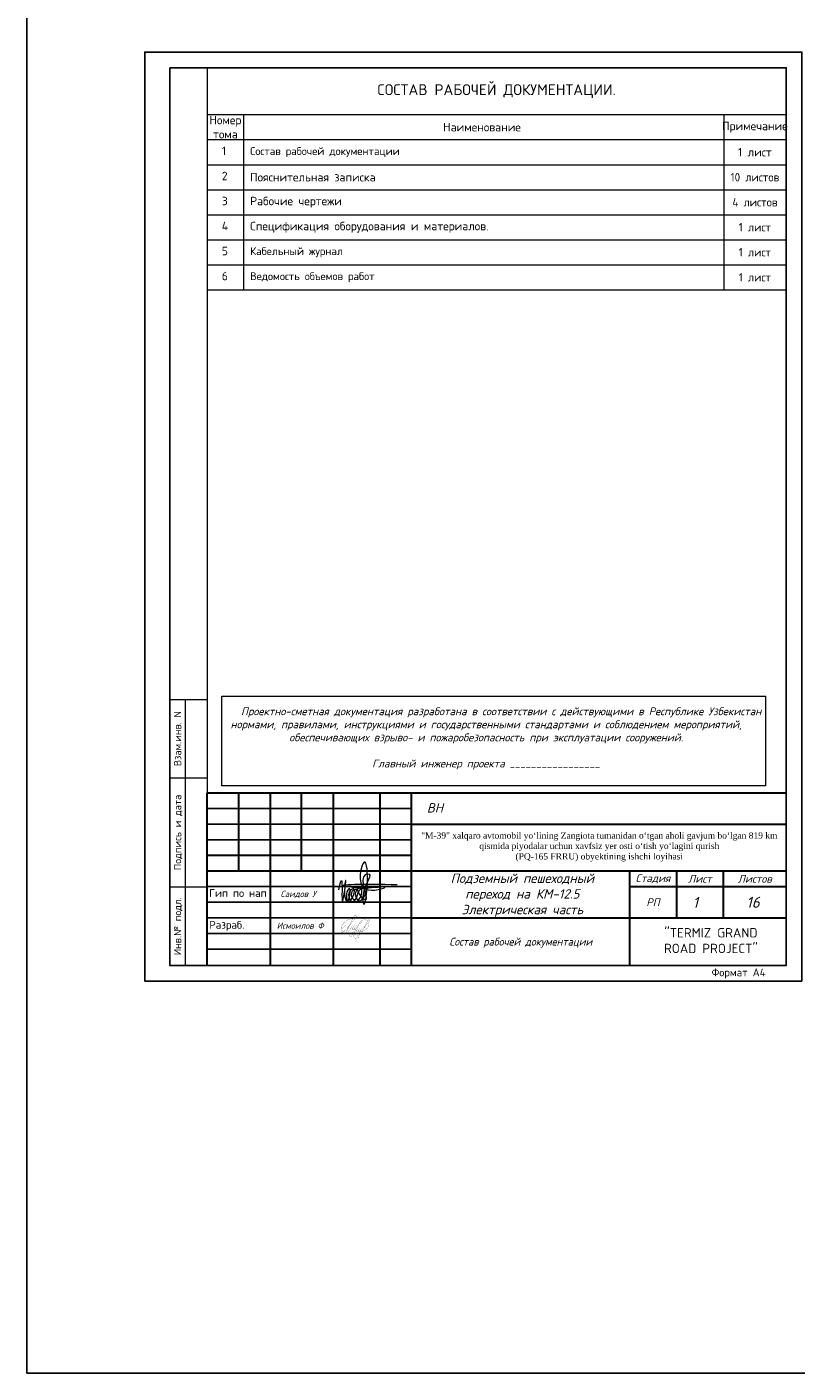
# Model space of a CAD drawing. Header units: millimetres. Extents: x 2008 to 593522, y -10016 to 93699.
# Tile 1 of 102: x 2008 to 26582, y -10016 to 33021. Entities that reach past the tile are written whole.
import ezdxf
from ezdxf.enums import TextEntityAlignment as Align

# ---------------------------------------------------------------- set-up
doc = ezdxf.new("R2010")
doc.units = ezdxf.units.MM
for name, color, linetype in [('pdf', 253, 'Continuous'), ('ВИДЕО', 7, 'Continuous'), ('Газопровод проект', 7, 'Continuous'), ('Спецификации и таблицы', 7, 'Continuous'), ('СС', 250, 'Continuous')]:
    doc.layers.add(name, color=color, linetype=linetype)
doc.layers.add('Text', color=7, linetype='Continuous', lineweight=25)
doc.layers.add('ВН', color=250, linetype='Continuous', lineweight=50)
doc.styles.add('ISO_1.0', font='isocpeur.ttf')
doc.styles.add('isocpeur', font='isocpeui.ttf')
doc.styles.add('ISOCREUR', font='isocpeur.ttf', dxfattribs={"width": 0.955, "oblique": 15})
doc.styles.add('ISOCRUP 700', font='isocpeui.ttf')
doc.styles.add('KAKTUS', font='isocpeur.ttf', dxfattribs={"height": 250})
doc.styles.add('MtXpl_ISOCPEUR', font='isocpeur.ttf')
doc.styles.get("Standard").update_dxf_attribs({"font": 'arial.ttf'})
doc.styles.add('ViTEXT', font='isocpeur.ttf')
doc.styles.add('ГОСТ 250', font='isocpeui.ttf', dxfattribs={"height": 300})

# ---------------------------------------------------------------- blocks, each defined once
blk = doc.blocks.new('подпис')
at = {"color": 5, "lineweight": 5}
blk.add_spline([(31479.7, 2343.7), (31482.5, 2353.6), (31483.5, 2330.4), (31487.2, 2353.5), (31487.2, 2332.9), (31488.1, 2331.3), (31490.9, 2345), (31489.2, 2343.1), (31490.4, 2331.2), (31495.6, 2344.6), (31491, 2341.8), (31494.6, 2331), (31499, 2343.9), (31493.7, 2341.7), (31498.6, 2331.3), (31503, 2345.2), (31497.9, 2342.1), (31502.3, 2332), (31506.8, 2344.3), (31501.3, 2342.8), (31507.8, 2333.1), (31508.5, 2359.9), (31510.6, 2360.5), (31506.1, 2340.8), (31506.4, 2328.4), (31509.9, 2346.1), (31506.7, 2373.1), (31507.9, 2344.6), (31528.8, 2346.5), (31518.2, 2345.9), (31494.3, 2346.2), (31488.1, 2347.2), (31541.9, 2349.3)], degree=3, dxfattribs=at)
blk = doc.blocks.new('подпс')
at = {"color": 5, "const_width": 0.05}
blk.add_lwpolyline([(0, 0), (1.9, 3.65, -0.041873), (2.69, 5.04, -0.116653), (2.95, 5.29, -0.604899), (3.28, 5.09, -0.056543), (3.18, 4.75, -0.072994), (2.35, 3.48), (1.45, 2.35), (0.89, 1.66), (-0.55, 0.32, -0.011825), (-1.1, -0.12, -0.31388), (-1.46, -0.02, -0.182705), (-1.51, 0.4, -0.055432), (-1.14, 1.08, -0.028053), (-0.83, 1.48, -0.085563), (-0.43, 1.81, -0.055889), (-0.02, 2.02, -0.145111), (0.43, 2.06, -0.209079), (0.65, 1.85, -0.041237), (0.73, 1.52, -0.07797), (0.7, 1.32, 0.034239), (0.59, 0.56, 0.071112), (0.62, 0.25, 0.569331), (0.94, 0.2), (1.13, 0.52), (1.33, 0.84), (1.74, 1.53), (1.38, 0.85, 0.462796), (1.49, 0.54, 0.14348), (1.61, 0.55, 0.087119), (1.86, 0.78), (1.94, 0.89), (2.35, 1.57), (1.99, 0.89, 0.462796), (2.1, 0.58, 0.14348), (2.22, 0.6, 0.087119), (2.47, 0.82), (2.55, 0.93), (2.96, 1.61), (2.6, 0.93, 0.462796), (2.71, 0.62, 0.14348), (2.83, 0.64, 0.087119), (3.09, 0.87), (3.16, 0.97), (3.8, 1.82), (4.49, 2.58, 0.036143), (4.92, 3.05, 0.054012), (5.13, 3.41, 0.217088), (5.14, 3.61, 0.309071), (5, 3.7, 0.203329), (4.81, 3.61, 0.018564), (4.69, 3.48, 0.029858), (4.48, 3.2, 0.043783), (4.22, 2.73), (3.8, 1.82), (3.32, 0.9), (2.8, 0.05), (2.51, -0.37), (2.21, -0.8), (1.86, -1.3, -0.119626), (1.58, -1.59, -0.26114), (1.22, -1.51, -0.236346), (1.14, -1.12, -0.109534), (1.41, -0.67, -0.093962), (2.12, -0.15, -0.062698), (2.47, -0.01), (3.07, 0.16, 0.171882), (3.33, 0.32, 0.037507), (3.75, 0.99, -0.001655), (3.38, 0.31, 0.42906), (3.5, 0.01, 0.14348), (3.62, 0.02, 0.087119), (3.88, 0.25), (3.95, 0.35, 0.037507), (4.37, 1.03, -0.001655), (4, 0.35, 0.42906), (4.12, 0.04, 0.14348), (4.24, 0.06, 0.087119), (4.5, 0.29), (4.58, 0.39, 0.037507), (4.99, 1.07, -0.001655), (4.62, 0.39, 0.42906), (4.74, 0.08, 0.14348), (4.87, 0.09, 0.050748), (5.13, 0.31, 0.03225), (5.46, 0.78), (5.46, 0.78), (6.56, 2.21), (6.91, 2.69, 0.002511), (7.2, 3.08, 0.07253), (7.51, 3.62, 0.078361), (7.52, 3.76, 0.371118), (7.41, 3.88, 0.183193), (7.21, 3.81, 0.02936), (7.07, 3.67, 0.063684), (6.85, 3.38, 0.015486), (6.59, 2.92), (5.46, 0.78), (5.18, 0.24), (4.88, -0.18), (4.6, -0.62, 0.00834), (4.24, -1.12, -0.055888), (3.95, -1.4, -0.283957), (3.59, -1.32, -0.12577), (3.52, -0.93, -0.182417), (3.79, -0.5, -0.083536), (4.23, -0.22, -0.013062), (4.89, 0.04), (5.46, 0.23), (5.74, 0.33, 0.116004), (7.08, 1.56, 0.428715), (6.63, 3.64, 0.12721), (4.71, 4.23, 0.041028), (1.72, 4.11, 0.144633), (-0.31, 3.23, 0.091884), (-1.22, 2.14, 0.133661), (-1.45, 1.21, 0.309429), (-0.55, -0.04, 0.080388), (1.42, -0.42, 0.056896), (2.95, -0.29, -0.961806), (3.09, -0.87, 0.165029), (2.35, -1.39, 0.375592), (2.38, -1.79, 0.325472), (3.47, -1.95, -0.206053), (4.22, -1.89)], format="xyb", dxfattribs=at)
blk = doc.blocks.new('УГЛАВОЙ ШТАМП')
at = {"layer": 'ВИДЕО', "lineweight": 30, "ltscale": 0.3}
for p, q in [((-852427, 453631), (-852427, 459150)), ((-852427, 459150), (-833927, 459150)), ((-852427, 453631), (-852427, 459150)), ((-852427, 459150), (-833927, 459150)), ((-851427, 459150), (-851427, 456650)), ((-851427, 459150), (-851427, 456650)), ((-850409, 453631), (-850409, 459150)), ((-850409, 453631), (-850409, 459150)), ((-849427, 459150), (-849427, 456650)), ((-849427, 459150), (-849427, 456650)), ((-848409, 459150), (-848409, 453631)), ((-848409, 459150), (-848409, 453631)), ((-846909, 453631), (-846909, 459150)), ((-846909, 453631), (-846909, 459150)), ((-845909, 459150), (-845909, 453631)), ((-845909, 459150), (-845909, 453631)), ((-845909, 458150), (-833927, 458150)), ((-845909, 458150), (-833927, 458150)), ((-852427, 457150), (-845909, 457150)), ((-852427, 457150), (-845909, 457150)), ((-852427, 456650), (-833927, 456650)), ((-852427, 456650), (-833927, 456650)), ((-838938, 456650), (-838938, 453631)), ((-838938, 456650), (-838938, 453631)), ((-837438, 456650), (-837438, 455150)), ((-837438, 456650), (-837438, 455150)), ((-835938, 455150), (-835938, 456650)), ((-835938, 455150), (-835938, 456650)), ((-838938, 456150), (-833927, 456150)), ((-838938, 456150), (-833927, 456150)), ((-845909, 455150), (-833927, 455150)), ((-845909, 455150), (-833927, 455150))]:
    blk.add_line(p, q, dxfattribs=at)
at = {"layer": 'ВИДЕО', "color": 250, "lineweight": 25, "ltscale": 0.3}
for p, q in [((-852427, 458650), (-845909, 458650)), ((-852427, 458650), (-845909, 458650)), ((-852427, 458150), (-845909, 458150)), ((-852427, 458150), (-845909, 458150)), ((-852427, 457650), (-845909, 457650)), ((-852427, 457650), (-845909, 457650)), ((-852427, 454150), (-845909, 454150)), ((-852427, 454150), (-845909, 454150))]:
    blk.add_line(p, q, dxfattribs=at)
at = {"layer": 'ВИДЕО', "color": 7}
for p, q in [((-852427, 456150), (-845909, 456150)), ((-852427, 456150), (-845909, 456150)), ((-852427, 455650), (-845909, 455650)), ((-852427, 455650), (-845909, 455650)), ((-852427, 455150), (-845909, 455150)), ((-852427, 455150), (-845909, 455150)), ((-852427, 454650), (-845909, 454650)), ((-852427, 454650), (-845909, 454650))]:
    blk.add_line(p, q, dxfattribs=at)
at = {"color": 0, "lineweight": 5, "xscale": 30, "yscale": 30, "zscale": 30}
blk.add_blockref('подпис', (-1792618, 385740), dxfattribs=at)
at = {"color": 5, "xscale": 100, "yscale": 100, "zscale": 100}
blk.add_blockref('подпс', (-847995, 454707), dxfattribs=at)
at = {"color": 250, "insert": (-845153, 458668), "char_height": 300, "width": 1500, "attachment_point": 5, "style": 'KAKTUS'}
blk.add_mtext('{\\fISOCPEUR|b0|i1|c204|p34;\\C0;ВН}', dxfattribs=at)
at = {"color": 7, "insert": (-839903, 457418), "char_height": 200, "width": 11662.65, "attachment_point": 5, "style": 'KAKTUS'}
blk.add_mtext('\\pxqc;{\\fTimes New Roman|b0|i0|c204|p18;\\C0;"M-39" xalqaro avtomobil yo‘lining Zangiota tumanidan o‘tgan aholi gavjum bo‘lgan 819 km qismida piyodalar uchun xavfsiz yer osti o‘tish yo‘lagini qurish \\P(PQ-165 FRRU) obyektining ishchi loyihasi}', dxfattribs=at)
at = {"lineweight": 5, "insert": (-842361, 456567), "char_height": 300, "width": 5259.89, "attachment_point": 2, "style": 'isocpeur'}
blk.add_mtext('\\pxqc;Подземный пешеходный переход на КМ-12.5 Электрическая часть', dxfattribs=at)
at = {"linetype": 'Continuous', "lineweight": 9, "char_height": 200, "width": 2678.92, "attachment_point": 5}
for s, insert in [('{\\fISOCPEUR|b0|i1|c204|p34;Саидов У}', (-849522, 455900)), ('{\\fISOCPEUR|b0|i1|c204|p34; Исмоилов Ф}', (-849522, 454900))]:
    blk.add_mtext(s, dxfattribs=dict(at, insert=insert))
at = {"layer": 'Text', "color": 7, "lineweight": 25, "insert": (-838255, 454424), "char_height": 300, "width": 3837.88, "attachment_point": 4, "style": 'ISO_1.0'}
blk.add_mtext('\\pxqc;{\\C256;"TERMIZ GRAND ROAD PROJECT"}', dxfattribs=at)
at = {"layer": 'ВИДЕО', "lineweight": 30, "ltscale": 0.3, "width": 12000, "attachment_point": 5, "style": 'ГОСТ 250'}
for s, insert, char_height in [('Стадия', (-838188, 456400), 250), ('Стадия', (-838188, 456400), 250), ('Лист', (-836688, 456400), 250), ('Лист', (-836688, 456400), 250), ('Листов', (-834933, 456400), 250), ('Листов', (-834933, 456400), 250), ('РП', (-838188, 455650), 250), ('\\pxt25;16', (-834992, 455650), 350)]:
    blk.add_mtext(s, dxfattribs=dict(at, insert=insert, char_height=char_height))
at = {"layer": 'Газопровод проект', "lineweight": 25, "style": 'ISO_1.0'}
for s, p in [('Гип по нап', (-852369, 455819, -47755)), ('Разраб.', (-852363, 454802, -125361))]:
    blk.add_text(s, height=250, dxfattribs=at).set_placement(p)

msp = doc.modelspace()

# ---------------------------------------------------------------- linework, layer by layer
at = {"color": 1}
msp.add_lwpolyline([(505279.0736, -10016.2585), (2007.9716, -10016.2585), (2007.9716, 70378.1399), (505279.0736, 70378.1399)], close=True, dxfattribs=at)
at = {"layer": 'pdf', "color": 251, "true_color": 0x636466}
msp.add_lwpolyline([(26770.4328, 2516.9116), (5770.4328, 2516.9116), (5770.4328, 32216.9116), (26770.4328, 32216.9116)], close=True, dxfattribs=at)
at = {"layer": 'pdf', "color": 252, "linetype": 'Continuous', "ltscale": 15, "true_color": 0x939598}
msp.add_lwpolyline([(6570.4328, 31716.9132), (26270.4328, 31716.9132), (26270.4328, 3016.9132), (6570.4328, 3016.9132)], close=True, dxfattribs=at)
at = {"layer": 'ВН', "color": 250, "lineweight": 13}
msp.add_line((7770.4243, 3016.9116), (7770.4243, 8516.9116), dxfattribs=at)
at = {"layer": 'СС', "color": 250, "lineweight": 13, "ltscale": 20}
for p, q in [((7770.4328, 30216.9116), (26257.5603, 30216.9116)), ((8926.4321, 30216.9116), (8926.4321, 24616.9116)), ((24276.4321, 30216.9116), (24276.4321, 24616.9116)), ((7770.4328, 29416.9116), (26257.5603, 29416.9116)), ((7770.4328, 28616.9116), (26257.5603, 28616.9116)), ((7770.4328, 27816.9116), (26257.5603, 27816.9116)), ((7770.4328, 27016.9116), (26257.5603, 27016.9116)), ((7770.4328, 26216.9116), (26257.5603, 26216.9116)), ((7770.4328, 25416.9116), (26257.5603, 25416.9116)), ((7770.4328, 24616.9116), (26257.5603, 24616.9116))]:
    msp.add_line(p, q, dxfattribs=at)
at = {"layer": 'СС', "color": 250, "lineweight": 13}
for p, q in [((6570.4328, 11516.9116), (7070.4328, 11516.9116)), ((7070.4328, 11516.9116), (7770.4328, 11516.9116)), ((7070.4328, 3016.9116), (7070.4328, 11516.9116)), ((6570.4328, 9016.9116), (7070.4328, 9016.9116)), ((7070.4328, 9016.9116), (7770.4328, 9016.9116)), ((7070.4328, 5516.9116), (6570.4328, 5516.9116)), ((7770.4328, 5516.9116), (7070.4328, 5516.9116)), ((7070.4328, 3016.9116), (6570.4328, 3016.9116)), ((7770.4328, 3016.9116), (7070.4328, 3016.9116))]:
    msp.add_line(p, q, dxfattribs=at)
for points in [[(5770.4328, 2516.9116), (26770.4328, 2516.9116), (26770.4328, 32216.9116), (5770.4328, 32216.9116)], [(7770.4328, 3016.9116), (26270.4328, 3016.9116), (26270.4328, 31716.9116), (7770.4328, 31716.9116)]]:
    msp.add_lwpolyline(points, close=True, dxfattribs=at)
at = {"layer": 'СС', "color": 250, "lineweight": 13, "ltscale": 20}
msp.add_lwpolyline([(8236.7789, 11620.633), (25604.0676, 11620.633), (25604.0676, 8762.3654), (8236.7789, 8762.3654)], close=True, dxfattribs=at)

# ---------------------------------------------------------------- block references
msp.add_blockref('УГЛАВОЙ ШТАМП', (860197.7666, -450613.6609))

# ---------------------------------------------------------------- texts
at = {"layer": 'ВН', "color": 250, "lineweight": 30, "style": 'ViTEXT'}
msp.add_text('Формат А4', height=250, dxfattribs=at).set_placement((23883.4532, 2668.6154))
at = {"layer": 'ВН', "color": 1, "lineweight": 30, "insert": (16681.8066, 10272.6115), "char_height": 250, "width": 17557.176391, "attachment_point": 5, "style": 'isocpeur'}
msp.add_mtext('\\pxqc;{\\C0;      Проектно-сметная документация разработана в соответствии с действующими в Республике Узбекистан нормами, правилами, инструкциями и государственными стандартами и соблюдением мероприятий, обеспечивающих взрыво- и пожаробезопасность при эксплуатации сооружений.\\P\\pq*;\\PГлавный инженер проекта^I_________________        }', dxfattribs=at)
at = {"layer": 'ВН', "color": 250, "lineweight": 30, "insert": (14680.662, 3741.7607), "char_height": 250, "width": 6210.63915, "attachment_point": 4, "style": 'ISOCREUR'}
msp.add_mtext('\\pxqc;Состав рабочей документации', dxfattribs=at)
at = {"layer": 'Спецификации и таблицы', "lineweight": 25, "style": 'ISOCRUP 700'}
msp.add_text('1', height=350, dxfattribs=at).set_placement((23275.6263, 4854.5504))
at = {"layer": 'СС', "color": 250, "lineweight": 13, "style": 'MtXpl_ISOCPEUR'}
for s, p in [('1', (8234.1098, 28920.6668)), ('2', (8234.1098, 28120.6668)), ('3', (8234.1098, 27320.6668)), ('4', (8234.1098, 26520.6668)), ('5', (8234.1098, 25720.6668)), ('6', (8234.1098, 24920.6668))]:
    msp.add_text(s, height=270.825, dxfattribs=at).set_placement(p)
for s, p in [('Взам.инв. N', (6820.4328, 10266.9116)), ('Подпись и дата', (6820.4328, 7266.9116)), ('Инв.№ подл.', (6820.4328, 4266.9116))]:
    msp.add_text(s, height=235, rotation=90, dxfattribs=at).set_placement(p, align=Align.MIDDLE_CENTER)
at = {"layer": 'СС', "color": 250, "lineweight": 13, "ltscale": 20, "style": 'ViTEXT'}
for s, insert, char_height, width, attachment_point in [('{\\fISOCPEUR|b0|i0|c204|p34;\\C256;\\c0;СОСТАВ РАБОЧЕЙ ДОКУМЕНТАЦИИ.}', (17013.9965, 30966.9116), 350, 18475.127454, 5), ('{\\fISOCPEUR|b0|i0|c204|p34;\\H1.0833x;\\C256;\\c0;Наименование}', (16548.3519, 29816.9116), 250, 11388, 5), ('{\\fISOCPEUR|b0|i0|c204|p34;Состав рабочей документации}', (9139.0181, 29016.9116), 250, 11388, 4), ('{\\fISOCPEUR|b0|i0|c204|p34;\\H1.0833x;Пояснительная записка}', (9139.0181, 28216.9116), 250, 11388, 4), ('{\\fISOCPEUR|b0|i0|c204|p34;\\H1.0833x;Рабочие чертежи}', (9139.0181, 27416.9116), 250, 11388, 4), ('{\\fISOCPEUR|b0|i0|c204|p34;\\H1.0833x;Спецификация оборудования и материалов.}', (9139.0181, 26616.9116), 250, 11388, 4), ('{\\fISOCPEUR|b0|i0|c204|p34;\\C250;Кабельный журнал}', (9139.0181, 25816.9116), 250, 11388, 4), ('{\\fISOCPEUR|b0|i0|c204|p34;\\C256;Ведомость объемов работ}', (9139.0181, 25016.9116), 250, 11388, 4)]:
    msp.add_mtext(s, dxfattribs=dict(at, insert=insert, char_height=char_height, width=width, attachment_point=attachment_point))
at = {"layer": 'СС', "color": 250, "lineweight": 13, "char_height": 270.825, "attachment_point": 5, "style": 'ViTEXT'}
for s, insert, width in [('{\\fISOCPEUR|b0|i0|c204|p34;Номер тома}', (8348.4324, 29816.9116), 1143.999261), ('{\\fISOCPEUR|b0|i0|c204|p34;Примечание}', (25266.9962, 29816.9116), 1969.128193), ('{\\fISOCPEUR|b0|i0|c204|p34;\\C256;\\c0;1 лист}', (25266.9962, 29016.9116), 1969.128193), ('{\\fGOST Common|b0|i0|c204|p34;10 листов}', (25266.9962, 28216.9116), 1969.128193), ('\\pxt5;{\\fGOST Common|b0|i0|c204|p34;4 листов}', (25266.9962, 27416.9116), 1969.128193), ('{\\fGOST Common|b0|i0|c204|p34;1 лист}', (25266.9962, 26616.9116), 1969.128193), ('{\\fGOST Common|b0|i0|c204|p34;1 лист}', (25266.9962, 25816.9116), 1969.128193), ('{\\fGOST Common|b0|i0|c204|p34;1 лист}', (25266.9962, 25016.9116), 1969.128193)]:
    msp.add_mtext(s, dxfattribs=dict(at, insert=insert, width=width))

doc.saveas('drawing.dxf')
